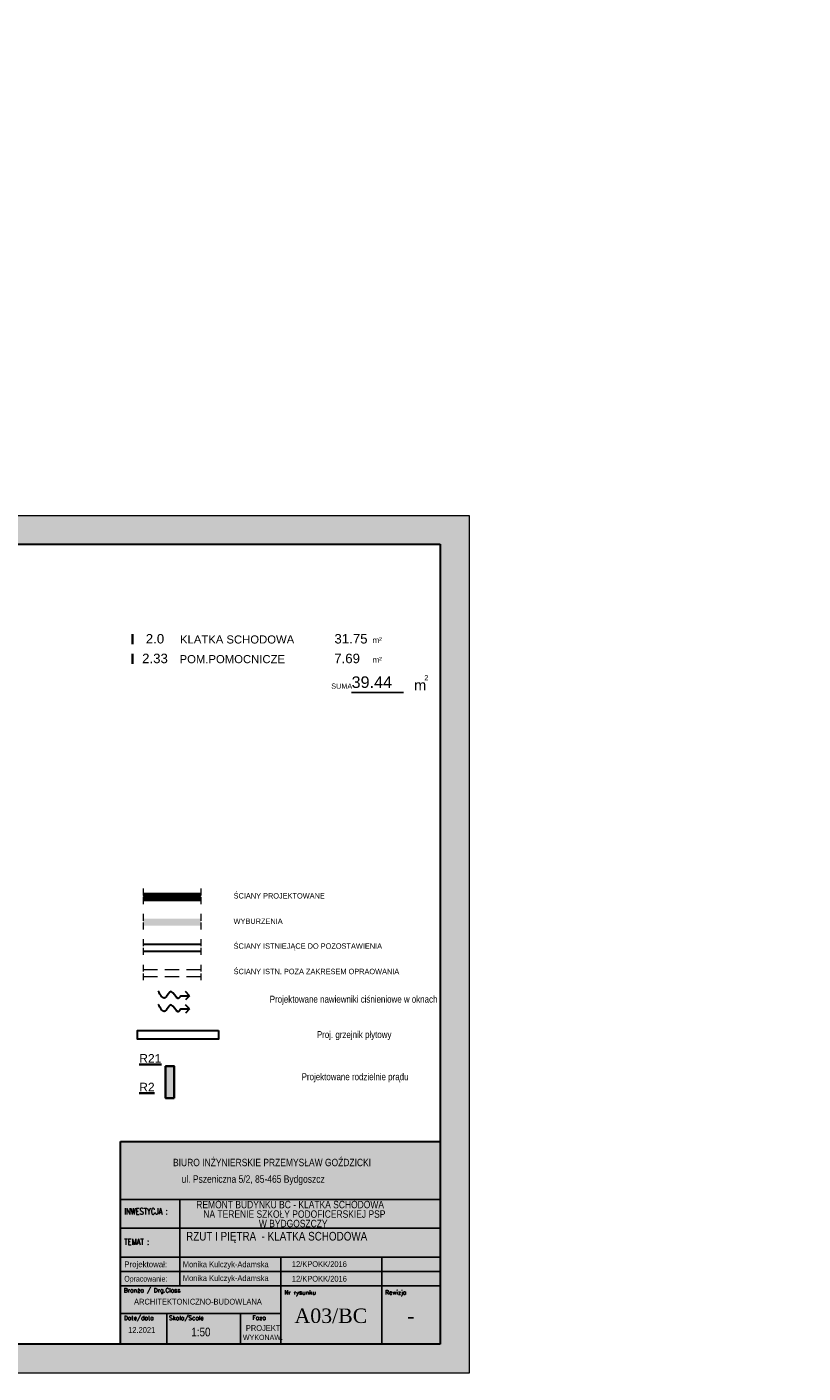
# Model space of a CAD drawing. Header units: millimetres. Extents: x 1390 to 61772, y -2775 to 3946.
# Tile 16 of 24: x 9913 to 11256, y -1649 to 682. Entities that reach past the tile are written whole.
import ezdxf
from ezdxf.enums import TextEntityAlignment as Align

# ---------------------------------------------------------------- set-up
doc = ezdxf.new("R2010")
doc.units = ezdxf.units.MM
doc.linetypes.add('ACAD_ISO02W100', pattern=[15, 12, -3])
doc.linetypes.add('DASHED', pattern=[0.75, 0.5, -0.25])
for name, color, linetype, lineweight in [('!MARIUSZ', 220, 'Continuous', 35), ('_e_rozdzielnie', 16, 'Continuous', 35), ('BA_txs', 2, 'Continuous', 18), ('Cienka', 7, 'Continuous', 18), ('mm_grzejniki', 30, 'Continuous', 30), ('mm_Wentylacja', 5, 'Continuous', 50), ('mm_wentylacja_bloki', 7, 'Continuous', 18), ('Niewidoczne', 160, 'ACAD_ISO02W100', 18), ('PG_WIDOKOWE_CIENKIE', 1, 'Continuous', 18), ('Przekrojowa', 60, 'Continuous', 18), ('TABC', 1, 'Continuous', 18), ('TABELKA', 7, 'Continuous', 18), ('WYBURZENIA', 160, 'Continuous', 30), ('Wymiarowa zewnętrzna', 50, 'Continuous', 18)]:
    doc.layers.add(name, color=color, linetype=linetype, lineweight=lineweight)
doc.layers.add('MKA_TEXT', color=1, linetype='Continuous')
doc.styles.add('aa_2', font='isocpeur.ttf')
doc.styles.add('AVALON', font='txt', dxfattribs={"width": 0.6})
doc.styles.add('BIKTS', font='bikromsw.shx', dxfattribs={"width": 0.85})
doc.styles.add('MKA_ARIAL', font='arial.ttf')
doc.styles.add('ROMANC', font='times.ttf', dxfattribs={"height": 20})
doc.styles.add('ROMANS', font='bikromsw.shx', dxfattribs={"width": 0.8})
doc.styles.add('SIMPLEX', font='SIMPLEX')
doc.styles.get("Standard").update_dxf_attribs({"font": 'arial.ttf'})

# ---------------------------------------------------------------- blocks, each defined once
blk = doc.blocks.new('A$C8bf4463d')
at = {"true_color": 0xffffff}
h = blk.add_hatch(color=7, dxfattribs=at)
h.dxf.hatch_style = 1
h.paths.add_polyline_path([(2100, 1485), (0, 1485), (0, 0), (2100, 0)])
h.paths.add_polyline_path([(150, 1435), (2050, 1435), (2050, 50), (150, 50)], flags=16)
at = {"layer": 'Cienka', "color": 1}
for p, q in [((0, 1485), (2100, 1485)), ((0, 0), (0, 1485)), ((2100, 1485), (2100, 0)), ((2100, 0), (0, 0))]:
    blk.add_line(p, q, dxfattribs=at)
at = {"layer": 'Przekrojowa', "color": 18, "lineweight": 30, "true_color": 0x000000}
for p, q in [((150, 50), (150, 1435)), ((150, 1435), (2050, 1435)), ((2050, 1435), (2050, 50)), ((2050, 50), (150, 50))]:
    blk.add_line(p, q, dxfattribs=at)
blk = doc.blocks.new('A$C38c5ed0e')
at = {"true_color": 0xffffff}
h = blk.add_hatch(color=7, dxfattribs=at)
h.dxf.hatch_style = 1
h.paths.add_polyline_path([(1107.2, 702), (0, 702), (0, 0), (1107.2, 0)])
at = {"layer": 'Przekrojowa', "color": 18, "lineweight": 30, "true_color": 0x000000}
for p, q in [((0, 0), (0, 702)), ((0, 702), (1107.2, 702))]:
    blk.add_line(p, q, dxfattribs=at)
blk = doc.blocks.new('TAB-SP')
at = {"color": 18, "true_color": 0x000000}
for p, q in [((-5536, 0), (-5536, 3510)), ((-5536, 3510), (0, 3510)), ((0, 3510), (0, 0)), ((-4506, 2008), (-4506, 2508)), ((-5536, 2008), (0, 2008)), ((-4506, 1014), (-4506, 2025)), ((-2760, 1508), (-2760, 531)), ((-1014, 1508), (-1014, 1008)), ((-5520, 1258), (0, 1258)), ((0, 1008), (-5536, 1008)), ((-4506, 1008), (-4506, 1014)), ((-1014, 0), (-1014, 1008)), ((-5536, 0), (0, 0))]:
    blk.add_line(p, q, dxfattribs=at)
at = {"color": 18, "linetype": 'Continuous', "true_color": 0x000000}
for p, q in [((0, 2508), (-5536, 2508)), ((0, 1508), (-5536, 1508)), ((-2760, 531), (-5536, 531)), ((-4733, 0), (-4733, 531)), ((-3457, 0), (-3457, 531)), ((-2760, 531), (-2760, 0))]:
    blk.add_line(p, q, dxfattribs=at)
at = {"color": 18, "true_color": 0x000000, "style": 'ROMANS'}
for s, width, p, p2 in [('Projektował: ', 0.750949, (-5470, 1333), (-4691, 1333)), ('Opracowanie: ', 0.711769, (-5470, 1083), (-4691, 1083))]:
    blk.add_text(s, height=100, dxfattribs=dict(at, width=width)).set_placement(p, p2, align=Align.FIT)
at = {"color": 18, "true_color": 0x000000, "style": 'BIKTS', "width": 0.85}
for tag, p, height in [('TEMAT1', (-4383, 1811), 150), ('TEMAT2', (-4383, 1591), 150), ('PROJEKTOWAł1', (-4383, 1336), 100), ('UPR.NR1', (-2569, 1341), 100), ('PROJEKTOWAŁ2', (-4383, 1086), 100), ('UPR.NR2', (-2569, 1091), 100), ('BRANżA', (-4783, 686), 100), ('DATA', (-5403, 196), 100), ('SKALA', (-4363, 136), 150), ('FAZA', (-3199, 242), 100), ('UPR.NR4', (-3378, 73), 100)]:
    blk.add_attdef(tag, p, '', height=height, dxfattribs=at)
at = {"color": 18, "true_color": 0x000000, "style": 'ROMANC'}
for tag, p in [('NR', (-2075, 368)), ('REWIZJA', (-508, 368))]:
    blk.add_attdef(tag, text='', height=250, dxfattribs=at).set_placement(p, align=Align.CENTER)
at = {"layer": 'TABC', "color": 18, "linetype": 'Continuous', "true_color": 0x000000, "style": 'SIMPLEX'}
for s, p in [('Branża / Drg.Class', (-5478, 896)), ('Nr rysunku', (-2700, 859)), ('Rewizja', (-954, 859)), ('Date/data', (-5475, 418)), ('Skala/Scale', (-4696, 418)), ('Faza', (-3252, 421))]:
    blk.add_text(s, height=74.6, dxfattribs=at).set_placement(p)
at = {"layer": 'TABELKA', "color": 18, "true_color": 0x000000}
for s, height, style, width, p in [('BIURO INŻYNIERSKIE PRZEMYSŁAW GOŹDZICKI', 128.93, 'BIKTS', 0.85, (-4626, 3082)), ('ul. Pszeniczna 5/2, 85-465 Bydgoszcz', 128.93, 'BIKTS', 0.85, (-4477, 2795)), ('INWESTYCJA :', 105.6, 'SIMPLEX', 0.8, (-5470, 2248)), ('REMONT BUDYNKU BC - KLATKA SCHODOWA ', 128.93, 'BIKTS', 0.85, (-4223, 2353)), ('NA TERENIE SZKOŁY PODOFICERSKIEJ PSP ', 128.93, 'BIKTS', 0.85, (-4101, 2189)), ('TEMAT :', 105.6, 'SIMPLEX', 0.8, (-5470, 1721))]:
    blk.add_text(s, height=height, dxfattribs=dict(at, style=style, width=width)).set_placement(p)
at = {"layer": 'TABELKA', "color": 18, "true_color": 0x000000, "insert": (-3140, 2154), "char_height": 128.93, "width": 1530.26, "attachment_point": 1, "style": 'BIKTS'}
blk.add_mtext('W BYDGOSZCZY', dxfattribs=at)
blk = doc.blocks.new('podciecie')
at = {"layer": 'mm_Wentylacja', "color": 142, "lineweight": 30}
for p, q in [((23288, -37590.5), (23280.9, -37583.4)), ((23288, -37575.5), (23288, -37590.5)), ((23288, -37590.5), (23295.1, -37583.4))]:
    blk.add_line(p, q, dxfattribs=at)
blk.add_spline([(23288, -37575.5), (23283.2, -37570.7), (23295.2, -37558.8), (23284.2, -37547.8), (23295.8, -37536.2)], degree=3, dxfattribs=at)
blk = doc.blocks.new('tpow')
at = {"const_width": 10}
blk.add_lwpolyline([(0, 12.4), (0, 57.3)], dxfattribs=at)
at = {"insert": (1038.8, 42.9), "char_height": 20, "attachment_point": 1, "style": 'MKA_ARIAL'}
blk.add_mtext_dynamic_manual_height_columns('{\\H1.25x;m²}', width=43.685, gutter_width=1000, heights=[0], dxfattribs=at)
at = {"lineweight": -3, "style": 'MKA_ARIAL'}
blk.add_attdef('001', text='', height=41, dxfattribs=at).set_placement((89.6, 15.7), align=Align.CENTER)
for tag, p, height in [('POMIESZCZENIE', (284.6, 15.7), 35), ('WWWWW', (711.8, 15.7), 24), ('88,88', (883.3, 15.7), 41)]:
    blk.add_attdef(tag, p, '', height=height, dxfattribs=at)
blk = doc.blocks.new('spow')
at = {"layer": 'MKA_TEXT'}
blk.add_line((0, 0), (225, 0), dxfattribs=at)
at = {"layer": 'MKA_TEXT', "lineweight": -3, "style": 'MKA_ARIAL'}
for s, height, p in [('2', 22.5, (323.4, 64)), ('m', 45, (296.7, 31.7))]:
    blk.add_text(s, height=height, dxfattribs=at).set_placement(p, align=Align.MIDDLE)
at = {"layer": 'MKA_TEXT', "style": 'MKA_ARIAL'}
blk.add_attdef('00.0', (0, 19.5), '', height=50, dxfattribs=at)
blk.add_attdef('SNAZWA', text='', height=22.5, dxfattribs=at).set_placement((2.6, 16.2), align=Align.RIGHT)
at = {"layer": 'MKA_TEXT', "flags": 1}
for style in ['AVALON', 'AVALON', 'AVALON', 'AVALON', 'AVALON', 'AVALON', 'AVALON', 'AVALON', 'AVALON', 'AVALON', 'AVALON', 'AVALON', 'AVALON', 'AVALON', 'AVALON', 'AVALON', 'AVALON', 'AVALON', 'AVALON', 'AVALON', 'AVALON', 'AVALON', 'AVALON', 'AVALON', 'AVALON', 'AVALON', 'AVALON', 'AVALON', 'AVALON', 'AVALON', 'AVALON', 'AVALON', 'AVALON', 'AVALON', 'AVALON', 'AVALON', 'AVALON', 'AVALON', 'AVALON', 'AVALON', 'AVALON', 'AVALON', 'AVALON', 'AVALON', 'AVALON', 'AVALON', 'AVALON', 'AVALON', 'AVALON', 'AVALON', 'AVALON', 'AVALON', 'AVALON', 'AVALON', 'AVALON', 'AVALON', 'AVALON', 'AVALON', 'AVALON', 'AVALON', 'AVALON', 'AVALON', 'AVALON', 'AVALON', 'AVALON', 'AVALON', 'AVALON', 'AVALON', 'AVALON', 'AVALON', 'AVALON', 'AVALON', 'AVALON', 'AVALON', 'AVALON', 'AVALON', 'AVALON', 'AVALON', 'AVALON', 'AVALON', 'AVALON', 'AVALON', 'AVALON', 'AVALON', 'AVALON', 'AVALON', 'AVALON', 'AVALON', 'AVALON', 'AVALON', 'AVALON', 'AVALON', 'AVALON', 'AVALON', 'AVALON', 'AVALON', 'AVALON', 'aa_2', 'aa_2', 'MKA_ARIAL']:
    blk.add_attdef('SPOW', (355.2, 15.6), '', height=15, dxfattribs=dict(at, style=style))

msp = doc.modelspace()

# ---------------------------------------------------------------- hatches: boundary and pattern name
at = {"layer": '_e_rozdzielnie', "linetype": 'ByBlock', "true_color": 0x000000, "transparency": 33554559}
h = msp.add_hatch(color=18, dxfattribs=at)
h.dxf.hatch_style = 1
h.paths.add_polyline_path([(10167.81, -1173.21), (10167.81, -1118.21), (10152.81, -1118.21), (10152.81, -1173.21)])
at = {"layer": 'PG_WIDOKOWE_CIENKIE', "lineweight": 18, "true_color": 0x000000}
h = msp.add_hatch(dxfattribs=at)
h.set_pattern_fill('LINE', color=18, scale=13.5, angle=45)
h.set_pattern_definition([(45, (22811.7937, 15206.2034), (-1.1932427, 1.1932427), [])])
h.paths.add_polyline_path([(10214.04, -818.8), (10114.04, -818.8), (10114.04, -830.8), (10214.04, -830.8)])
at = {"layer": 'WYBURZENIA', "lineweight": 18, "true_color": 0x000000, "transparency": 33554572}
h = msp.add_hatch(color=18, dxfattribs=at)
h.dxf.hatch_style = 1
h.paths.add_polyline_path([(10214.04, -862.8), (10114.04, -862.8), (10114.04, -874.8), (10214.04, -874.8)])

# ---------------------------------------------------------------- linework, layer by layer
at = {"layer": '!MARIUSZ', "color": 18, "linetype": 'DASHED', "lineweight": 0, "ltscale": 50, "true_color": 0x000000}
for p, q in [((10114.04, -950.8), (10214.04, -950.8)), ((10114.04, -962.8), (10214.04, -962.8))]:
    msp.add_line(p, q, dxfattribs=at)
at = {"layer": '_e_rozdzielnie', "color": 18, "linetype": 'ByBlock', "true_color": 0x000000}
msp.add_lwpolyline([(10167.81, -1173.21), (10167.81, -1118.21), (10152.81, -1118.21), (10152.81, -1173.21)], close=True, dxfattribs=at)
at = {"layer": 'mm_grzejniki', "color": 18, "true_color": 0x000000}
msp.add_lwpolyline([(10244.26, -1056.03), (10244.26, -1071.03), (10104.26, -1071.03), (10104.26, -1056.03)], close=True, dxfattribs=at)
at = {"layer": 'Niewidoczne', "color": 18, "true_color": 0x000000}
for p, q in [((10114.04, -810.3), (10114.04, -839.3)), ((10214.04, -810.3), (10214.04, -839.3)), ((10114.04, -854.3), (10114.04, -883.3)), ((10214.04, -854.3), (10214.04, -883.3)), ((10114.04, -898.3), (10114.04, -927.3)), ((10214.04, -898.3), (10214.04, -927.3)), ((10114.04, -942.3), (10114.04, -971.3)), ((10214.04, -942.3), (10214.04, -971.3))]:
    msp.add_line(p, q, dxfattribs=at)
at = {"layer": 'Wymiarowa zewnętrzna', "color": 18, "lineweight": 30, "true_color": 0x000000}
for p, q in [((10114.04, -818.8), (10214.04, -818.8)), ((10114.04, -830.8), (10214.04, -830.8)), ((10114.04, -906.8), (10214.04, -906.8)), ((10114.04, -918.8), (10214.04, -918.8))]:
    msp.add_line(p, q, dxfattribs=at)

# ---------------------------------------------------------------- block references
at = {"color": 18, "true_color": 0x000000}
ref = msp.add_blockref('TAB-SP', (10628.37, -1599.39), dxfattribs=dict(at, xscale=0.09999999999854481, yscale=0.09999999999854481, zscale=0.09999999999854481))
ref.add_attrib('TEMAT1', 'RZUT I PIĘTRA  - KLATKA SCHODOWA', (10188.4, -1419.9), dxfattribs={"color": 250, "height": 15, "style": 'BIKTS', "width": 0.85})
ref.add_attrib('PROJEKTOWAł1', 'Monika Kulczyk-Adamska', (10182.76, -1490.04), dxfattribs={"color": 250, "height": 10, "style": 'BIKTS', "width": 0.85})
ref.add_attrib('UPR.NR1', '12/KPOKK/2016', (10371.5, -1491.05), dxfattribs={"color": 250, "height": 10, "style": 'BIKTS', "width": 0.85})
ref.add_attrib('PROJEKTOWAł2', 'Monika Kulczyk-Adamska', (10182.76, -1466.12), dxfattribs={"color": 250, "height": 10, "style": 'BIKTS', "width": 0.85})
ref.add_attrib('UPR.NR2', '12/KPOKK/2016', (10371.5, -1465.65), dxfattribs={"color": 250, "height": 10, "style": 'BIKTS', "width": 0.85})
ref.add_attrib('UPR.NR4', ' WYKONAW.', (10283.29, -1592.05), dxfattribs={"color": 250, "height": 9, "style": 'BIKTS', "width": 0.85})
ref.add_attrib('BRANżA', 'ARCHITEKTONICZNO-BUDOWLANA', (10098.25, -1530.76), dxfattribs={"color": 250, "height": 10, "style": 'BIKTS', "width": 0.85})
ref.add_attrib('DATA', '12.2021', (10088.04, -1579.76), dxfattribs={"color": 250, "height": 10, "style": 'BIKTS', "width": 0.85})
ref.add_attrib('SKALA', '1:50', (10197.46, -1585.76), dxfattribs={"color": 250, "height": 15, "style": 'BIKTS', "width": 0.85})
ref.add_attrib('FAZA', 'PROJEKT ', (10291.84, -1576.35), dxfattribs={"color": 250, "height": 10, "style": 'BIKTS', "width": 0.85})
ref.add_attrib('NR', 'A03/BC', dxfattribs={"color": 250, "height": 25, "style": 'ROMANC'}).set_placement((10439.06, -1562.62), align=Align.CENTER)
ref.add_attrib('REWIZJA', '-', dxfattribs={"color": 250, "height": 25, "style": 'ROMANC'}).set_placement((10577.52, -1562.62), align=Align.CENTER)
at = {"layer": 'BA_txs'}
ref = msp.add_blockref('tpow', (10095.5, -392.4), dxfattribs=dict(at, xscale=0.4, yscale=0.4, zscale=0.4))
ref.add_attrib('88,88', '31.75', (10445.16, -386.11), dxfattribs={"layer": 'MKA_TEXT', "lineweight": -2, "height": 16.4, "style": 'MKA_ARIAL'})
ref.add_attrib('POMIESZCZENIE_GOSPODARCZE', 'KLATKA SCHODOWA', (10177.82, -386.11), dxfattribs={"layer": 'MKA_TEXT', "lineweight": -2, "height": 14, "style": 'MKA_ARIAL'})
ref.add_attrib('001', ' 2.0', dxfattribs={"layer": 'MKA_TEXT', "lineweight": -2, "height": 16.4, "style": 'MKA_ARIAL'}).set_placement((10131.35, -386.11), align=Align.CENTER)
ref = msp.add_blockref('tpow', (10095.5, -426.46), dxfattribs=dict(at, xscale=0.4, yscale=0.4, zscale=0.4))
ref.add_attrib('88,88', '7.69', (10444.81, -420.17), dxfattribs={"layer": 'MKA_TEXT', "lineweight": -2, "height": 16.4, "style": 'MKA_ARIAL'})
ref.add_attrib('POMIESZCZENIE_GOSPODARCZE', 'POM.POMOCNICZE', (10177.13, -420.17), dxfattribs={"layer": 'MKA_TEXT', "lineweight": -2, "height": 14, "style": 'MKA_ARIAL'})
ref.add_attrib('001', ' 2.33', dxfattribs={"layer": 'MKA_TEXT', "lineweight": -2, "height": 16.4, "style": 'MKA_ARIAL'}).set_placement((10131.35, -420.17), align=Align.CENTER)
at = {"layer": 'MKA_TEXT', "xscale": 0.4, "yscale": 0.4, "zscale": 0.4}
msp.add_blockref('spow', (10474.9, -470.87), dxfattribs=at).add_auto_attribs({'00.0': '39.44', 'SNAZWA': 'SUMA'})
at = {"layer": 'mm_Wentylacja', "color": 18, "lineweight": 30, "true_color": 0x000000, "rotation": 90}
for p in [(-27396.1, -24283.96), (-27396.1, -24306.96)]:
    msp.add_blockref('podciecie', p, dxfattribs=at)
at = {"layer": 'PG_WIDOKOWE_CIENKIE', "color": 18, "lineweight": 30, "true_color": 0x000000}
msp.add_blockref('A$C8bf4463d', (8578.37, -1649.39), dxfattribs=at)
at = {"layer": 'PG_WIDOKOWE_CIENKIE', "color": 18, "lineweight": 30, "true_color": 0x000000, "xscale": 0.5, "yscale": 0.5, "zscale": 0.5}
msp.add_blockref('A$C38c5ed0e', (10074.75, -1599.39), dxfattribs=at)

# ---------------------------------------------------------------- texts
at = {"layer": '_e_rozdzielnie', "color": 18, "linetype": 'ByBlock', "true_color": 0x000000}
for s, p in [('%%UR21', (10107.16, -1112.01)), ('%%UR2', (10107.16, -1161.67))]:
    msp.add_text(s, height=15, dxfattribs=at).set_placement(p)
at = {"layer": 'BA_txs', "color": 18, "true_color": 0x000000, "char_height": 50, "attachment_point": 1}
for s, width, insert in [('\\pi1062.77995;KLATKA BC', 2501.9924, (1382.78, 681.51)), ('\\pi147.55174;PARTER\\P\\pi223.57493;1:50', 572.1499, (2349.02, 591.64)), ('\\pi1062.77995;KLATKA BC', 2501.9924, (8130.05, 169.09)), ('\\pi132.30617;1 PIĘTRO\\P\\pi223.57493;1:50', 572.1499, (9084.32, 88.46))]:
    msp.add_mtext_dynamic_manual_height_columns(s, width=width, gutter_width=12.5, heights=[0], dxfattribs=dict(at, insert=insert))
at = {"layer": 'BA_txs', "color": 18, "true_color": 0x000000, "char_height": 9.375, "width": 793.7526, "attachment_point": 1, "style": 'BIKTS'}
for s, insert in [('ŚCIANY PROJEKTOWANE', (10270.63, -818.31)), ('WYBURZENIA', (10270.63, -862.31)), ('ŚCIANY ISTNIEJĄCE DO POZOSTAWIENIA', (10270.63, -905.31)), ('ŚCIANY ISTN. POZA ZAKRESEM OPRAOWANIA', (10270.63, -949.31))]:
    msp.add_mtext(s, dxfattribs=dict(at, insert=insert))
at = {"layer": 'mm_wentylacja_bloki', "color": 18, "true_color": 0x000000, "char_height": 12, "width": 413.8364, "attachment_point": 2}
for s, insert in [('{\\fArial Narrow|b0|i0|c238|p34;Projektowane nawiewniki ciśnieniowe w oknach}', (10478.33, -996.05)), ('{\\fArial Narrow|b0|i0|c238|p34;Proj. grzejnik płytowy }', (10479.33, -1057.3)), ('{\\fArial Narrow|b0|i0|c238|p34;Projektowane rodzielnie prądu}', (10480.85, -1130.27))]:
    msp.add_mtext(s, dxfattribs=dict(at, insert=insert))

doc.saveas('drawing.dxf')
